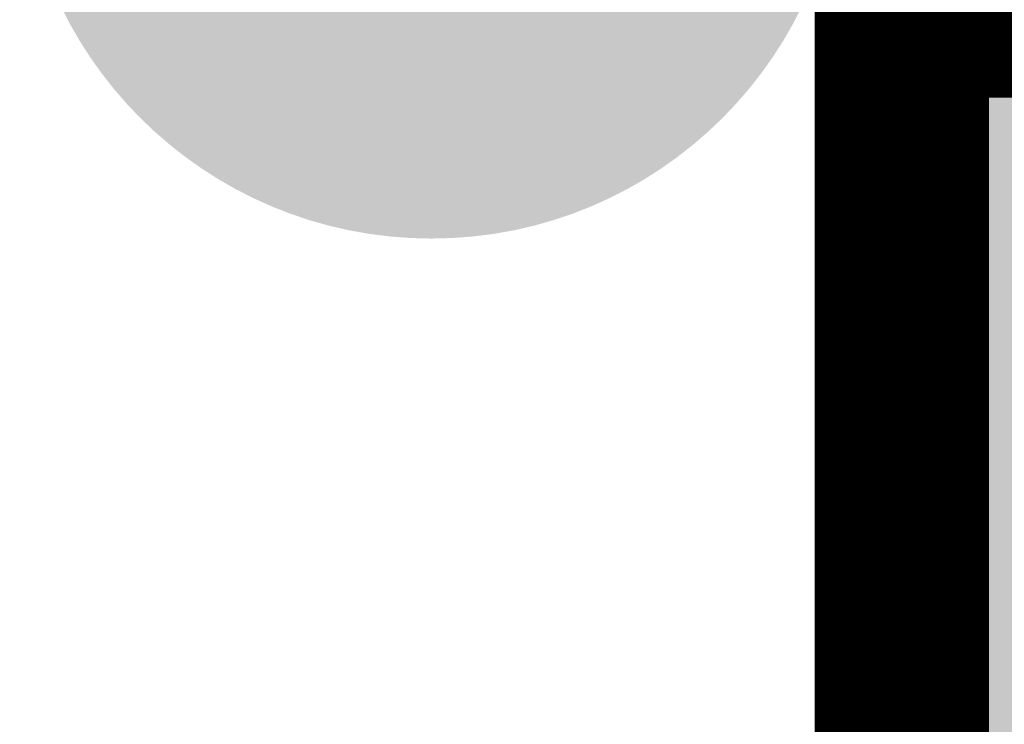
# Model space of a CAD drawing. Header units: inches. Extents: x -0.03 to 9.71, y 0 to 4.44.
# Tile 34 of 118: x 0.34 to 0.4, y 0.67 to 0.71. Entities that reach past the tile are written whole.
import ezdxf

# ---------------------------------------------------------------- set-up
doc = ezdxf.new("R2010")
doc.units = ezdxf.units.IN
doc.header["$MEASUREMENT"] = 0
for name, color, linetype in [('Bottom Layer', 5, 'Continuous'), ('Layer 1', 16, 'Continuous'), ('Layer 2', 76, 'Continuous'), ('Top Layer', 1, 'Continuous'), ('Top Overlay', 2, 'Continuous'), ('Top Solder', 216, 'Continuous'), ('Via Holes', 16, 'Continuous')]:
    doc.layers.add(name, color=color, linetype=linetype)

# ---------------------------------------------------------------- blocks, each defined once
blk = doc.blocks.new('RES_2512_88')
at = {"layer": 'Top Solder'}
blk.add_hatch(color=216, dxfattribs=at).paths.add_polyline_path([(0.092457, 0.070929), (0.163449, 0.070929), (0.163449, -0.070929), (0.092457, -0.070929)])
at = {"layer": 'Top Overlay', "const_width": 0.01}
for points in [[(-0.167, 0.073), (0.166794, 0.073)], [(0.166794, 0.073), (0.166794, -0.073)]]:
    blk.add_lwpolyline(points, dxfattribs=at)
at = {"layer": 'Top Overlay', "const_width": 0.005}
blk.add_lwpolyline([(0.164294, 0.073, 1), (0.169294, 0.073, 1)], format="xyb", close=True, dxfattribs=at)
blk.add_lwpolyline([(0.164294, 0.073, 1), (0.169294, 0.073, 1)], format="xyb", close=True, dxfattribs=at)

msp = doc.modelspace()

# ---------------------------------------------------------------- hatches: boundary and pattern name
at = {"layer": 'Bottom Layer'}
h = msp.add_hatch(color=5, dxfattribs=at)
edge = h.paths.add_edge_path()
edge.add_arc((0.365354, 0.721142), 0.023622, 0, 360)
at = {"layer": 'Layer 1'}
h = msp.add_hatch(color=16, dxfattribs=at)
edge = h.paths.add_edge_path()
edge.add_arc((0.365354, 0.721142), 0.023622, 0, 360)
at = {"layer": 'Layer 2'}
h = msp.add_hatch(color=76, dxfattribs=at)
edge = h.paths.add_edge_path()
edge.add_arc((0.365354, 0.721142), 0.023622, 0, 360)
at = {"layer": 'Top Layer'}
h = msp.add_hatch(color=1, dxfattribs=at)
edge = h.paths.add_edge_path()
edge.add_arc((0.365354, 0.721142), 0.023622, 0, 360)
at = {"layer": 'Via Holes'}
h = msp.add_hatch(color=7, dxfattribs=at)
edge = h.paths.add_edge_path()
edge.add_arc((0.365354, 0.721142), 0.01378, 0, 360)

# ---------------------------------------------------------------- linework, layer by layer
at = {"layer": 'Top Layer'}
msp.add_line((0.388229, 0.714658), (0.388229, 0.587543), dxfattribs=at)

# ---------------------------------------------------------------- block references
at = {"rotation": 90}
msp.add_blockref('RES_2512_88', (0.465354, 0.54382), dxfattribs=at)

doc.saveas('drawing.dxf')
